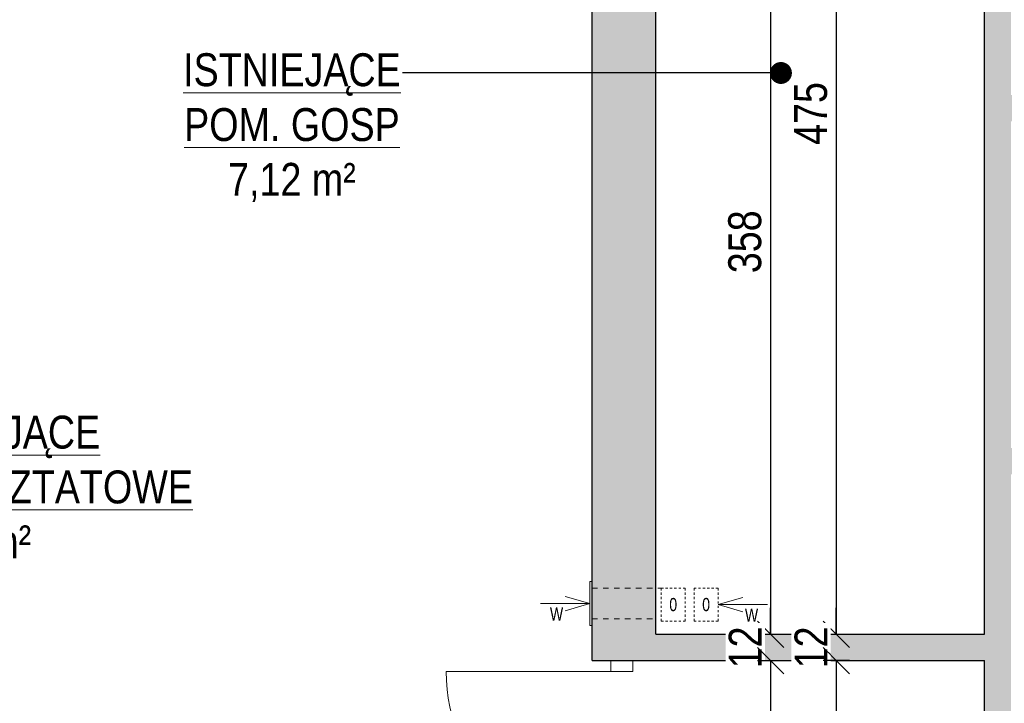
# Model space of a CAD drawing. Header units: millimetres. Extents: x 31175 to 52214, y -18116 to -5516.
# Tile 80 of 155: x 34657 to 35107, y -9004 to -8692. Entities that reach past the tile are written whole.
import ezdxf
from ezdxf import colors
from ezdxf.entities.mleader import LeaderData, LeaderLine
from ezdxf.math import Vec2, Vec3

# ---------------------------------------------------------------- set-up
doc = ezdxf.new("R2010")
doc.units = ezdxf.units.MM
doc.linetypes.add('3', pattern=[1, 0.5, -0.5])
doc.layers.get('Defpoints').update_dxf_attribs({"color": 6})
for name, color, linetype, lineweight in [('A-ciekie', 161, 'Continuous', 9), ('A-opis', 130, 'Continuous', 9), ('A-wymiar', 177, 'Continuous', 0), ('A_DRZWI-OKNA', 4, 'Continuous', 13), ('A_SCIANA_ISTN', 253, 'Continuous', 25)]:
    doc.layers.add(name, color=color, linetype=linetype, lineweight=lineweight)
doc.layers.add('S_KRESKOWANIE_SC_ISTN', color=7, linetype='Continuous', lineweight=0, true_color=0x878787)
doc.styles.add('BIKWYM', font='BIKROMSW.SHX', dxfattribs={"width": 0.8})
doc.styles.get("Standard").update_dxf_attribs({"font": 'ARIALN.TTF'})
doc.styles.add('wymiary', font='ARIALN.TTF')
doc.dimstyles.new('anka', dxfattribs={"dimtxt": 15, "dimasz": 12, "dimexe": 6, "dimexo": 0.0625, "dimgap": 4, "dimtad": 1, "dimdec": 0, "dimzin": 0, "dimdsep": 46, "dimtxsty": 'wymiary', "dimblk": 'OBLIQUE', "dimcen": 0.09, "dimclrt": 7, "dimadec": 0, "dimazin": 0, "dimtfac": 1, "dimtdec": 0, "dimtix": 1, "dimtofl": 0, "dimtmove": 0, "dimatfit": 3, "dimldrblk": 'OBLIQUE', "dimfxl": 6, "dimfxlon": 1, "dimtfill": 1, "dimtolj": 1, "dimtzin": 0, "dimarcsym": 0})

# ---------------------------------------------------------------- blocks, each defined once
blk = doc.blocks.new('drzwi 800')
at = {"layer": 'A_DRZWI-OKNA'}
blk.add_line((110028.2, -38030.87), (110028.2, -37950.87), dxfattribs=at)
for points in [[(110023.2, -38035.87), (110028.2, -38035.87), (110028.2, -38025.87), (110023.2, -38025.87)], [(110108.2, -38035.87), (110113.2, -38035.87), (110113.2, -38025.87), (110108.2, -38025.87)]]:
    blk.add_lwpolyline(points, close=True, dxfattribs=at)
blk.add_arc((110028.2, -38030.87), 80, 0, 90, dxfattribs=at)
blk = doc.blocks.new('_Dot')
at = {"color": 0, "linetype": 'ByBlock', "lineweight": -2}
blk.add_line((-0.5, 0), (-1, 0), dxfattribs=at)
at = {"color": 0, "linetype": 'ByBlock', "const_width": 0.5}
blk.add_lwpolyline([(-0.25, 0, 1), (0.25, 0, 1)], format="xyb", close=True, dxfattribs=at)
blk = doc.blocks.new('_OBLIQUE')
at = {"color": 0, "linetype": 'ByBlock'}
blk.add_line((-0.5, -0.5), (0.5, 0.5), dxfattribs=at)
blk = doc.blocks.new('*D135')
at = {"layer": 'A-wymiar', "color": 0, "lineweight": -2, "transparency": 16777216}
for p, q in [((34993.91, -8614.45), (35005.91, -8614.45)), ((34999.91, -8614.45), (34999.91, -8972.45)), ((34993.91, -8972.45), (35005.91, -8972.45))]:
    blk.add_line(p, q, dxfattribs=at)
at = {"layer": 'Defpoints', "color": 0, "transparency": 16777216}
for p in [(34970.56, -8614.45), (34970.56, -8972.45), (34999.91, -8972.45)]:
    blk.add_point(p, dxfattribs=at)
at = {"layer": 'A-wymiar', "color": 0, "lineweight": -2, "transparency": 16777216, "xscale": 12, "yscale": 12, "zscale": 12}
for p, rotation in [((34999.91, -8614.45), 90), ((34999.91, -8972.45), 270)]:
    blk.add_blockref('_OBLIQUE', p, dxfattribs=dict(at, rotation=rotation))
at = {"layer": 'A-wymiar', "color": 7, "transparency": 16777216, "insert": (34988.25, -8793.45), "char_height": 15, "attachment_point": 5, "rotation": 90, "style": 'wymiary', "bg_fill": 3, "box_fill_scale": 1.1, "bg_fill_color": 256, "bg_fill_true_color": 13158600, "bg_fill_transparency": 0}
blk.add_mtext('\\A1;358', dxfattribs=at)
blk = doc.blocks.new('*D326')
at = {"layer": 'A-wymiar', "color": 0, "lineweight": -2, "transparency": 16777216}
for p, q in [((34999.91, -8972.45), (34999.91, -8960.45)), ((34993.91, -8972.45), (35005.91, -8972.45)), ((34993.91, -8984.45), (35005.91, -8984.45)), ((34999.91, -8984.45), (34999.91, -8996.45))]:
    blk.add_line(p, q, dxfattribs=at)
at = {"layer": 'Defpoints', "color": 0, "transparency": 16777216}
for p in [(34970.56, -8972.45), (34947.54, -8984.45), (34999.91, -8984.45)]:
    blk.add_point(p, dxfattribs=at)
at = {"layer": 'A-wymiar', "color": 0, "lineweight": -2, "transparency": 16777216, "xscale": 12, "yscale": 12, "zscale": 12}
for p, rotation in [((34999.91, -8972.45), 270), ((34999.91, -8984.45), 90)]:
    blk.add_blockref('_OBLIQUE', p, dxfattribs=dict(at, rotation=rotation))
at = {"layer": 'A-wymiar', "color": 7, "transparency": 16777216, "insert": (34988.38, -8978.45), "char_height": 15, "attachment_point": 5, "rotation": 90, "style": 'wymiary', "bg_fill": 3, "box_fill_scale": 1.1, "bg_fill_color": 256, "bg_fill_true_color": 13158600, "bg_fill_transparency": 0}
blk.add_mtext('\\A1;12', dxfattribs=at)
blk = doc.blocks.new('*D327')
at = {"layer": 'A-wymiar', "color": 0, "lineweight": -2, "transparency": 16777216}
for p, q in [((34993.91, -8984.45), (35005.91, -8984.45)), ((34999.91, -8984.45), (34999.91, -9074.45)), ((34993.91, -9074.45), (35005.91, -9074.45))]:
    blk.add_line(p, q, dxfattribs=at)
at = {"layer": 'Defpoints', "color": 0, "transparency": 16777216}
for p in [(34947.54, -8984.45), (34947.54, -9074.45), (34999.91, -9074.45)]:
    blk.add_point(p, dxfattribs=at)
at = {"layer": 'A-wymiar', "color": 0, "lineweight": -2, "transparency": 16777216, "xscale": 12, "yscale": 12, "zscale": 12}
for p, rotation in [((34999.91, -8984.45), 90), ((34999.91, -9074.45), 270)]:
    blk.add_blockref('_OBLIQUE', p, dxfattribs=dict(at, rotation=rotation))
at = {"layer": 'A-wymiar', "color": 7, "transparency": 16777216, "insert": (34988.25, -9029.45), "char_height": 15, "attachment_point": 5, "rotation": 90, "style": 'wymiary', "bg_fill": 3, "box_fill_scale": 1.1, "bg_fill_color": 256, "bg_fill_true_color": 13158600, "bg_fill_transparency": 0}
blk.add_mtext('\\A1;90', dxfattribs=at)
blk = doc.blocks.new('*D332')
at = {"layer": 'A-wymiar', "color": 0, "lineweight": -2, "transparency": 16777216}
for p, q in [((35023.91, -8497.45), (35035.91, -8497.45)), ((35029.91, -8497.45), (35029.91, -8972.45)), ((35023.91, -8972.45), (35035.91, -8972.45))]:
    blk.add_line(p, q, dxfattribs=at)
at = {"layer": 'Defpoints', "color": 0, "transparency": 16777216}
for p in [(34947.54, -8497.45), (34947.54, -8972.45), (35029.91, -8972.45)]:
    blk.add_point(p, dxfattribs=at)
at = {"layer": 'A-wymiar', "color": 0, "lineweight": -2, "transparency": 16777216, "xscale": 12, "yscale": 12, "zscale": 12}
for p, rotation in [((35029.91, -8497.45), 90), ((35029.91, -8972.45), 270)]:
    blk.add_blockref('_OBLIQUE', p, dxfattribs=dict(at, rotation=rotation))
at = {"layer": 'A-wymiar', "color": 7, "transparency": 16777216, "insert": (35018.28, -8734.95), "char_height": 15, "attachment_point": 5, "rotation": 90, "style": 'wymiary', "bg_fill": 3, "box_fill_scale": 1.1, "bg_fill_color": 256, "bg_fill_true_color": 13158600, "bg_fill_transparency": 0}
blk.add_mtext('\\A1;475', dxfattribs=at)
blk = doc.blocks.new('*D333')
at = {"layer": 'A-wymiar', "color": 0, "lineweight": -2, "transparency": 16777216}
for p, q in [((35029.91, -8972.45), (35029.91, -8960.45)), ((35023.91, -8972.45), (35035.91, -8972.45)), ((35035.91, -8984.45), (35023.91, -8984.45)), ((35029.91, -8984.45), (35029.91, -8996.45))]:
    blk.add_line(p, q, dxfattribs=at)
at = {"layer": 'Defpoints', "color": 0, "transparency": 16777216}
for p in [(34947.54, -8972.45), (35029.91, -8984.45), (35097.54, -8984.45)]:
    blk.add_point(p, dxfattribs=at)
at = {"layer": 'A-wymiar', "color": 0, "lineweight": -2, "transparency": 16777216, "xscale": 12, "yscale": 12, "zscale": 12}
for p, rotation in [((35029.91, -8972.45), 270), ((35029.91, -8984.45), 90)]:
    blk.add_blockref('_OBLIQUE', p, dxfattribs=dict(at, rotation=rotation))
at = {"layer": 'A-wymiar', "color": 7, "transparency": 16777216, "insert": (35018.38, -8978.45), "char_height": 15, "attachment_point": 5, "rotation": 90, "style": 'wymiary', "bg_fill": 3, "box_fill_scale": 1.1, "bg_fill_color": 256, "bg_fill_true_color": 13158600, "bg_fill_transparency": 0}
blk.add_mtext('\\A1;12', dxfattribs=at)
blk = doc.blocks.new('*D334')
at = {"layer": 'A-wymiar', "color": 0, "lineweight": -2, "transparency": 16777216}
for p, q in [((35035.91, -8984.45), (35023.91, -8984.45)), ((35029.91, -8984.45), (35029.91, -9109.45)), ((35023.91, -9109.45), (35035.91, -9109.45))]:
    blk.add_line(p, q, dxfattribs=at)
at = {"layer": 'Defpoints', "color": 0, "transparency": 16777216}
for p in [(35097.54, -8984.45), (35011.54, -9109.45), (35029.91, -9109.45)]:
    blk.add_point(p, dxfattribs=at)
at = {"layer": 'A-wymiar', "color": 0, "lineweight": -2, "transparency": 16777216, "xscale": 12, "yscale": 12, "zscale": 12}
for p, rotation in [((35029.91, -8984.45), 90), ((35029.91, -9109.45), 270)]:
    blk.add_blockref('_OBLIQUE', p, dxfattribs=dict(at, rotation=rotation))
at = {"layer": 'A-wymiar', "color": 7, "transparency": 16777216, "insert": (35018.25, -9046.95), "char_height": 15, "attachment_point": 5, "rotation": 90, "style": 'wymiary', "bg_fill": 3, "box_fill_scale": 1.1, "bg_fill_color": 256, "bg_fill_true_color": 13158600, "bg_fill_transparency": 0}
blk.add_mtext('\\A1;125', dxfattribs=at)

msp = doc.modelspace()

# ---------------------------------------------------------------- hatches: boundary and pattern name
at = {"layer": 'S_KRESKOWANIE_SC_ISTN', "transparency": 33554559}
h = msp.add_hatch(color=256, dxfattribs=at)
h.dxf.hatch_style = 1
h.paths.add_polyline_path([(35162.54, -8887.45), (35109.54, -8887.45), (35109.54, -8738.45), (35255.88, -8738.45), (35255.88, -8745.45), (35402.54, -8745.45), (35402.54, -8887.45), (35264.54, -8887.45), (35264.54, -8899.45), (35402.54, -8899.45), (35402.54, -8929.45), (35440.54, -8929.45), (35440.54, -8733.45), (35402.54, -8733.45), (35267.88, -8733.45), (35267.88, -8726.45), (35109.54, -8726.45), (35109.54, -8619.7), (35097.54, -8622.43), (35097.54, -8887.45), (35097.54, -8972.45), (34947.54, -8972.45), (34947.54, -8614.45), (34918.54, -8614.45), (34918.54, -8984.45), (34947.54, -8984.45), (35097.54, -8984.45), (35097.54, -9325.45), (34947.54, -9325.45), (34947.54, -9124.45), (35011.54, -9124.45), (35011.54, -9109.45), (34947.54, -9109.45), (34947.54, -9074.45), (34918.54, -9074.45), (34918.54, -9325.45), (34762.54, -9325.45), (34347.54, -9325.45), (34347.54, -9205.45), (34347.54, -9175.45), (34309.54, -9175.45), (34309.54, -9337.45), (34918.54, -9337.45), (35097.54, -9337.45), (35440.54, -9337.45), (35440.54, -9248.45), (35402.54, -9248.45), (35402.54, -9325.45), (35109.54, -9325.45), (35109.54, -8899.45), (35162.54, -8899.45)])

# ---------------------------------------------------------------- linework, layer by layer
at = {"layer": 'A-ciekie', "lineweight": 9}
msp.add_lwpolyline([(34918.54, -8951.45), (34918.54, -8948.45), (34917.54, -8948.45), (34917.54, -8965.45), (34917.54, -8968.45), (34918.54, -8968.45)], dxfattribs=at)
msp.add_lwpolyline([(34918.54, -8948.45), (34917.54, -8948.45), (34917.54, -8968.45), (34918.54, -8968.45)], close=True, dxfattribs=at)
at = {"layer": 'A-ciekie', "linetype": '3', "lineweight": 9, "ltscale": 5}
for points in [[(34918.54, -8951.45), (34947.54, -8951.45)], [(34918.54, -8951.45), (34950.04, -8951.45)], [(34918.54, -8965.45), (34947.54, -8965.45)]]:
    msp.add_lwpolyline(points, dxfattribs=at)
at = {"layer": 'A-opis', "linetype": '3', "lineweight": 9, "ltscale": 2}
for points in [[(34950.04, -8951.45), (34961.04, -8951.45), (34961.04, -8966.45), (34950.04, -8966.45)], [(34965.04, -8951.45), (34976.04, -8951.45), (34976.04, -8966.45), (34965.04, -8966.45)]]:
    msp.add_lwpolyline(points, close=True, dxfattribs=at)
at = {"layer": 'A-opis', "lineweight": 9}
for points in [[(34917.54, -8958.45), (34895.04, -8958.45)], [(34917.54, -8958.45), (34906.29, -8955.17)], [(34917.54, -8958.45), (34906.29, -8961.73)], [(34976.04, -8958.95), (34987.29, -8955.67)], [(34976.04, -8958.95), (34998.54, -8958.95)], [(34976.04, -8958.95), (34987.29, -8962.23)]]:
    msp.add_lwpolyline(points, dxfattribs=at)
at = {"layer": 'A_SCIANA_ISTN'}
for points in [[(35097.54, -8887.45), (35097.54, -8497.45)], [(34918.54, -8984.45), (34918.54, -8614.45)], [(34947.54, -8972.45), (34947.54, -8614.45)], [(35097.54, -8972.45), (35097.54, -8887.45)], [(34947.54, -8972.45), (35097.54, -8972.45)], [(34918.54, -8984.45), (34947.54, -8984.45)], [(34947.54, -8984.45), (35097.54, -8984.45)], [(35097.54, -9325.45), (35097.54, -8984.45)]]:
    msp.add_lwpolyline(points, dxfattribs=at)

# ---------------------------------------------------------------- block references
at = {"layer": 'A_SCIANA_ISTN', "xscale": -1, "rotation": 90}
msp.add_blockref('drzwi 800', (-3098.83, 101038.75), dxfattribs=at)

# ---------------------------------------------------------------- texts
at = {"layer": 'A-opis', "color": 156, "true_color": 0x0f468a, "insert": (34510.37, -8872.76), "char_height": 15, "attachment_point": 1, "style": 'wymiary'}
msp.add_mtext_dynamic_manual_height_columns('\\pi84.53;{\\LISTNIEJĄCE\\P\\pi41.893;POM. WARSZTATOWE\\P\\pi99.228;}47,27 m²', width=265.7918, gutter_width=12.5, heights=[0], dxfattribs=at)
at = {"layer": 'A-opis', "lineweight": 9, "char_height": 6, "attachment_point": 5, "style": 'BIKWYM'}
for s, width, insert in [('0', 12.7111, (34955.54, -8958.95)), ('0', 12.7111, (34970.54, -8958.95)), ('W', 10.1211, (34902.33, -8963.21)), ('W', 10.1211, (34991.26, -8963.71))]:
    msp.add_mtext_dynamic_manual_height_columns(s, width=width, gutter_width=12.5, heights=[0], dxfattribs=dict(at, insert=insert))

# ---------------------------------------------------------------- leaders
at = {"layer": 'A-opis', "color": 156, "true_color": 0x0f468a}
ml = msp.add_multileader_mtext('Standard', dxfattribs=at)
ml.set_content('{\\fArial Narrow|b0|i0|c238|p34;\\LISTNIEJĄCE\\PPOM. GOSP\\P\\l7,12 m²}', color=(15, 70, 138))
ml.set_leader_properties()
ml.set_arrow_properties(name='DOT')
ml.build(insert=Vec2(0, 0))
ml.multileader.update_dxf_attribs({"arrow_head_size": 10})
ctx = ml.context
ctx.base_point, ctx.char_height, ctx.arrow_head_size, ctx.plane_origin = Vec3(34731.27, -8716.46), 15, 10, Vec3(35004.66, -8716.46)
ctx.text_align_type = 1
notes = []
notes.append((ctx, [(0, (1, 1, 0), (34840, -8716.46), (-1, 0), 8, [(0, [(35004.66, -8716.46)], 0, [])])]))
ctx.mtext.insert, ctx.mtext.alignment, ctx.mtext.flow_direction = Vec3(34781.63, -8707.48), 2, 5
for ctx, leaders in notes:
    for number, flags, end, landing, length, lines in leaders:
        leader = LeaderData()
        leader.index, (leader.has_last_leader_line, leader.has_dogleg_vector, leader.attachment_direction) = number, flags
        leader.last_leader_point, leader.dogleg_vector, leader.dogleg_length = Vec3(end), Vec3(landing), length
        for number, points, colour, breaks in lines:
            line = LeaderLine()
            line.index, line.vertices, line.color, line.breaks = number, Vec3.list(points), colors.encode_raw_color(colour), breaks
            leader.lines.append(line)
        ctx.leaders.append(leader)

# ---------------------------------------------------------------- next in the draw order: dimensions: what is measured, and where the dimension line sits
at = {"layer": 'A-wymiar'}
dim = msp.add_linear_dim(base=(34999.91, -8972.45), p1=(34970.56, -8614.45), p2=(34970.56, -8972.45), angle=90, dimstyle='anka', override={"dimtmove": 1}, dxfattribs=at)
dim.commit()
dim.dimension.update_dxf_attribs({"geometry": '*D135', "text_midpoint": (34988.25, -8793.45)})

# ---------------------------------------------------------------- next in the draw order: dimensions: what is measured, and where the dimension line sits
dim = msp.add_linear_dim(base=(34999.91, -8984.45), p1=(34970.56, -8972.45), p2=(34947.54, -8984.45), angle=90, dimstyle='anka', override={"dimtmove": 1}, dxfattribs=at)
dim.commit()
dim.dimension.update_dxf_attribs({"geometry": '*D326', "text_midpoint": (34988.38, -8978.45)})

# ---------------------------------------------------------------- next in the draw order: dimensions: what is measured, and where the dimension line sits
dim = msp.add_linear_dim(base=(34999.91, -9074.45), p1=(34947.54, -8984.45), p2=(34947.54, -9074.45), angle=90, dimstyle='anka', override={"dimtmove": 1}, dxfattribs=at)
dim.commit()
dim.dimension.update_dxf_attribs({"geometry": '*D327', "text_midpoint": (34988.25, -9029.45)})

# ---------------------------------------------------------------- next in the draw order: dimensions: what is measured, and where the dimension line sits
dim = msp.add_linear_dim(base=(35029.91, -8972.45), p1=(34947.54, -8497.45), p2=(34947.54, -8972.45), angle=90, dimstyle='anka', dxfattribs=at)
dim.commit()
dim.dimension.update_dxf_attribs({"geometry": '*D332', "text_midpoint": (35018.28, -8734.95)})

# ---------------------------------------------------------------- next in the draw order: dimensions: what is measured, and where the dimension line sits
dim = msp.add_linear_dim(base=(35029.91, -8984.45), p1=(34947.54, -8972.45), p2=(35097.54, -8984.45), angle=90, dimstyle='anka', override={"dimtmove": 1}, dxfattribs=at)
dim.commit()
dim.dimension.update_dxf_attribs({"geometry": '*D333', "text_midpoint": (35018.38, -8978.45)})

# ---------------------------------------------------------------- next in the draw order: dimensions: what is measured, and where the dimension line sits
dim = msp.add_linear_dim(base=(35029.91, -9109.45), p1=(35097.54, -8984.45), p2=(35011.54, -9109.45), angle=90, dimstyle='anka', override={"dimtmove": 1}, dxfattribs=at)
dim.commit()
dim.dimension.update_dxf_attribs({"geometry": '*D334', "text_midpoint": (35018.25, -9046.95)})

doc.saveas('drawing.dxf')
